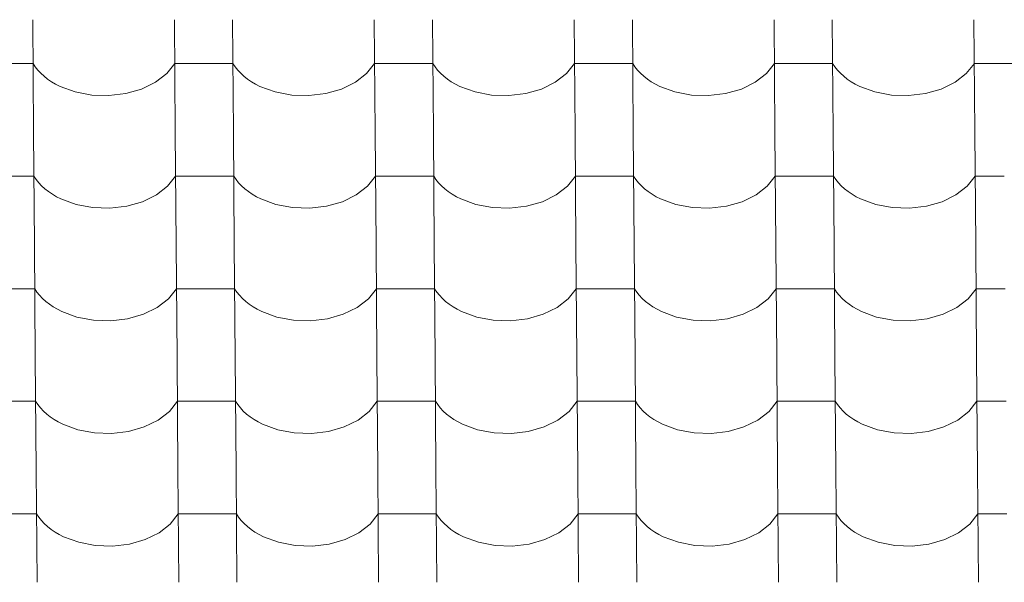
# Model space of a CAD drawing. Header units: millimetres. Extents: x -27785 to 104762, y -947 to 11132.
# Tile 142 of 146: x -1727 to -914, y 8527 to 8991. Entities that reach past the tile are written whole.
import ezdxf

# ---------------------------------------------------------------- set-up
doc = ezdxf.new("R2010")
doc.units = ezdxf.units.MM
doc.header["$MEASUREMENT"] = 0
doc.layers.add('POHLED JIŽNÍ_1_Bourané_Výplně - Povrchové', color=7, linetype='Continuous')
doc.layers.add('POHLED JIŽNÍ_1_Konstrukce - nosné', color=7, linetype='Continuous')

# ---------------------------------------------------------------- blocks, each defined once
blk = doc.blocks.new('*X2', base_point=(-29303.7, -27473.93))
at = {"layer": 'POHLED JIŽNÍ_1_Bourané_Výplně - Povrchové', "color": 7, "linetype": 'Continuous', "lineweight": 13}
for p, q in [((-1716.34, 8991.3), (-1715.62, 8898.62)), ((-1599.38, 8991.3), (-1598.66, 8898.62)), ((-1551.35, 8991.3), (-1550.62, 8898.62)), ((-1434.38, 8991.3), (-1433.66, 8898.62)), ((-1386.35, 8991.3), (-1385.63, 8898.62)), ((-1269.39, 8991.3), (-1268.67, 8898.62)), ((-1221.35, 8991.3), (-1220.63, 8898.62)), ((-1104.39, 8991.3), (-1103.67, 8898.62)), ((-1056.36, 8991.3), (-1055.64, 8898.62)), ((-939.4, 8991.3), (-938.67, 8898.62)), ((-1716.06, 8955.14), (-1740.08, 8955.14)), ((-1716.06, 8955.14), (-1714.21, 8952.35)), ((-1714.21, 8952.35), (-1712.07, 8949.65)), ((-1712.07, 8949.65), (-1709.64, 8947.06)), ((-1605.7, 8946.75), (-1599.1, 8955.14)), ((-1575.08, 8955.14), (-1599.1, 8955.14)), ((-1551.06, 8955.14), (-1575.08, 8955.14)), ((-1551.06, 8955.14), (-1549.22, 8952.35)), ((-1549.22, 8952.35), (-1547.08, 8949.65)), ((-1547.08, 8949.65), (-1544.65, 8947.06)), ((-1440.71, 8946.75), (-1434.1, 8955.14)), ((-1410.09, 8955.14), (-1434.1, 8955.14)), ((-1386.07, 8955.14), (-1410.09, 8955.14)), ((-1386.07, 8955.14), (-1384.22, 8952.35)), ((-1384.22, 8952.35), (-1382.08, 8949.65)), ((-1382.08, 8949.65), (-1379.65, 8947.06)), ((-1275.71, 8946.75), (-1269.11, 8955.14)), ((-1245.09, 8955.14), (-1269.11, 8955.14)), ((-1221.07, 8955.14), (-1245.09, 8955.14)), ((-1221.07, 8955.14), (-1219.23, 8952.35)), ((-1219.23, 8952.35), (-1217.08, 8949.65)), ((-1217.08, 8949.65), (-1214.66, 8947.06)), ((-1110.71, 8946.75), (-1104.11, 8955.14)), ((-1080.09, 8955.14), (-1104.11, 8955.14)), ((-1056.08, 8955.14), (-1080.09, 8955.14)), ((-1056.08, 8955.14), (-1054.23, 8952.35)), ((-1054.23, 8952.35), (-1052.09, 8949.65)), ((-1052.09, 8949.65), (-1049.66, 8947.06)), ((-945.72, 8946.75), (-939.11, 8955.14)), ((-915.1, 8955.14), (-939.11, 8955.14)), ((-891.08, 8955.14), (-915.1, 8955.14)), ((-1709.64, 8947.06), (-1706.94, 8944.6)), ((-1706.94, 8944.6), (-1703.99, 8942.27)), ((-1703.99, 8942.27), (-1700.78, 8940.09)), ((-1700.78, 8940.09), (-1697.36, 8938.07)), ((-1626.39, 8933.99), (-1614.96, 8939.58)), ((-1614.96, 8939.58), (-1605.7, 8946.75)), ((-1544.65, 8947.06), (-1541.95, 8944.6)), ((-1541.95, 8944.6), (-1538.99, 8942.27)), ((-1538.99, 8942.27), (-1535.79, 8940.09)), ((-1535.79, 8940.09), (-1532.36, 8938.07)), ((-1461.39, 8933.99), (-1449.96, 8939.58)), ((-1449.96, 8939.58), (-1440.71, 8946.75)), ((-1379.65, 8947.06), (-1376.95, 8944.6)), ((-1376.95, 8944.6), (-1373.99, 8942.27)), ((-1373.99, 8942.27), (-1370.79, 8940.09)), ((-1370.79, 8940.09), (-1367.36, 8938.07)), ((-1296.4, 8933.99), (-1284.96, 8939.58)), ((-1284.96, 8939.58), (-1275.71, 8946.75)), ((-1214.66, 8947.06), (-1211.96, 8944.6)), ((-1211.96, 8944.6), (-1209, 8942.27)), ((-1209, 8942.27), (-1205.8, 8940.09)), ((-1205.8, 8940.09), (-1202.37, 8938.07)), ((-1131.4, 8933.99), (-1119.97, 8939.58)), ((-1119.97, 8939.58), (-1110.71, 8946.75)), ((-1049.66, 8947.06), (-1046.96, 8944.6)), ((-1046.96, 8944.6), (-1044, 8942.27)), ((-1044, 8942.27), (-1040.8, 8940.09)), ((-1040.8, 8940.09), (-1037.37, 8938.07)), ((-966.4, 8933.99), (-954.97, 8939.58)), ((-954.97, 8939.58), (-945.72, 8946.75)), ((-1697.36, 8938.07), (-1693.72, 8936.23)), ((-1693.72, 8936.23), (-1681.24, 8931.65)), ((-1681.24, 8931.65), (-1667.56, 8929.07)), ((-1639.42, 8930.27), (-1626.39, 8933.99)), ((-1532.36, 8938.07), (-1528.72, 8936.23)), ((-1528.72, 8936.23), (-1516.25, 8931.65)), ((-1516.25, 8931.65), (-1502.57, 8929.07)), ((-1474.42, 8930.27), (-1461.39, 8933.99)), ((-1367.36, 8938.07), (-1363.73, 8936.23)), ((-1363.73, 8936.23), (-1351.25, 8931.65)), ((-1351.25, 8931.65), (-1337.57, 8929.07)), ((-1309.43, 8930.27), (-1296.4, 8933.99)), ((-1202.37, 8938.07), (-1198.73, 8936.23)), ((-1198.73, 8936.23), (-1186.25, 8931.65)), ((-1186.25, 8931.65), (-1172.57, 8929.07)), ((-1144.43, 8930.27), (-1131.4, 8933.99)), ((-1037.37, 8938.07), (-1033.74, 8936.23)), ((-1033.74, 8936.23), (-1021.26, 8931.65)), ((-1021.26, 8931.65), (-1007.58, 8929.07)), ((-979.43, 8930.27), (-966.4, 8933.99)), ((-1667.56, 8929.07), (-1653.38, 8928.6)), ((-1653.38, 8928.6), (-1639.42, 8930.27)), ((-1502.57, 8929.07), (-1488.38, 8928.6)), ((-1488.38, 8928.6), (-1474.42, 8930.27)), ((-1337.57, 8929.07), (-1323.39, 8928.6)), ((-1323.39, 8928.6), (-1309.43, 8930.27)), ((-1172.57, 8929.07), (-1158.39, 8928.6)), ((-1158.39, 8928.6), (-1144.43, 8930.27)), ((-1007.58, 8929.07), (-993.4, 8928.6)), ((-993.4, 8928.6), (-979.43, 8930.27)), ((-1715.62, 8898.29), (-1714.9, 8805.61)), ((-1598.66, 8898.29), (-1597.94, 8805.61)), ((-1550.62, 8898.29), (-1549.9, 8805.61)), ((-1433.66, 8898.29), (-1432.94, 8805.61)), ((-1385.63, 8898.29), (-1384.9, 8805.61)), ((-1268.66, 8898.29), (-1267.94, 8805.61)), ((-1220.63, 8898.29), (-1219.91, 8805.61)), ((-1103.67, 8898.29), (-1102.95, 8805.61)), ((-1055.63, 8898.29), (-1054.91, 8805.61)), ((-938.67, 8898.29), (-937.95, 8805.61)), ((-1715.34, 8862.13), (-1739.35, 8862.13)), ((-1715.34, 8862.13), (-1713.49, 8859.34)), ((-1713.49, 8859.34), (-1711.35, 8856.64)), ((-1604.98, 8853.74), (-1598.37, 8862.13)), ((-1574.36, 8862.13), (-1598.37, 8862.13)), ((-1550.34, 8862.13), (-1574.36, 8862.13)), ((-1550.34, 8862.13), (-1548.49, 8859.34)), ((-1548.49, 8859.34), (-1546.35, 8856.64)), ((-1439.98, 8853.74), (-1433.38, 8862.13)), ((-1409.36, 8862.13), (-1433.38, 8862.13)), ((-1385.34, 8862.13), (-1409.36, 8862.13)), ((-1385.34, 8862.13), (-1383.5, 8859.34)), ((-1383.5, 8859.34), (-1381.36, 8856.64)), ((-1274.99, 8853.74), (-1268.38, 8862.13)), ((-1244.37, 8862.13), (-1268.38, 8862.13)), ((-1220.35, 8862.13), (-1244.37, 8862.13)), ((-1220.35, 8862.13), (-1218.5, 8859.34)), ((-1218.5, 8859.34), (-1216.36, 8856.64)), ((-1109.99, 8853.74), (-1103.39, 8862.13)), ((-1079.37, 8862.13), (-1103.39, 8862.13)), ((-1055.35, 8862.13), (-1079.37, 8862.13)), ((-1055.35, 8862.13), (-1053.51, 8859.34)), ((-1053.51, 8859.34), (-1051.36, 8856.64)), ((-944.99, 8853.74), (-938.39, 8862.13)), ((-914.37, 8862.13), (-938.39, 8862.13)), ((-1711.35, 8856.64), (-1708.92, 8854.05)), ((-1708.92, 8854.05), (-1706.22, 8851.59)), ((-1706.22, 8851.59), (-1703.26, 8849.26)), ((-1614.23, 8846.57), (-1604.98, 8853.74)), ((-1546.35, 8856.64), (-1543.93, 8854.05)), ((-1543.93, 8854.05), (-1541.22, 8851.59)), ((-1541.22, 8851.59), (-1538.27, 8849.26)), ((-1449.24, 8846.57), (-1439.98, 8853.74)), ((-1381.36, 8856.64), (-1378.93, 8854.05)), ((-1378.93, 8854.05), (-1376.23, 8851.59)), ((-1376.23, 8851.59), (-1373.27, 8849.26)), ((-1284.24, 8846.57), (-1274.99, 8853.74)), ((-1216.36, 8856.64), (-1213.93, 8854.05)), ((-1213.93, 8854.05), (-1211.23, 8851.59)), ((-1211.23, 8851.59), (-1208.27, 8849.26)), ((-1119.24, 8846.57), (-1109.99, 8853.74)), ((-1051.36, 8856.64), (-1048.94, 8854.05)), ((-1048.94, 8854.05), (-1046.24, 8851.59)), ((-1046.24, 8851.59), (-1043.28, 8849.26)), ((-954.25, 8846.57), (-944.99, 8853.74)), ((-1703.26, 8849.26), (-1700.06, 8847.08)), ((-1700.06, 8847.08), (-1696.63, 8845.07)), ((-1696.63, 8845.07), (-1693, 8843.22)), ((-1693, 8843.22), (-1680.52, 8838.64)), ((-1625.66, 8840.98), (-1614.23, 8846.57)), ((-1538.27, 8849.26), (-1535.06, 8847.08)), ((-1535.06, 8847.08), (-1531.64, 8845.07)), ((-1531.64, 8845.07), (-1528, 8843.22)), ((-1528, 8843.22), (-1515.52, 8838.64)), ((-1460.67, 8840.98), (-1449.24, 8846.57)), ((-1373.27, 8849.26), (-1370.07, 8847.08)), ((-1370.07, 8847.08), (-1366.64, 8845.07)), ((-1366.64, 8845.07), (-1363.01, 8843.22)), ((-1363.01, 8843.22), (-1350.53, 8838.64)), ((-1295.67, 8840.98), (-1284.24, 8846.57)), ((-1208.27, 8849.26), (-1205.07, 8847.08)), ((-1205.07, 8847.08), (-1201.64, 8845.07)), ((-1201.64, 8845.07), (-1198.01, 8843.22)), ((-1198.01, 8843.22), (-1185.53, 8838.64)), ((-1130.68, 8840.98), (-1119.24, 8846.57)), ((-1043.28, 8849.26), (-1040.08, 8847.08)), ((-1040.08, 8847.08), (-1036.65, 8845.07)), ((-1036.65, 8845.07), (-1033.01, 8843.22)), ((-1033.01, 8843.22), (-1020.53, 8838.64)), ((-965.68, 8840.98), (-954.25, 8846.57)), ((-1680.52, 8838.64), (-1666.84, 8836.06)), ((-1666.84, 8836.06), (-1652.66, 8835.59)), ((-1652.66, 8835.59), (-1638.69, 8837.26)), ((-1638.69, 8837.26), (-1625.66, 8840.98)), ((-1515.52, 8838.64), (-1501.84, 8836.06)), ((-1501.84, 8836.06), (-1487.66, 8835.59)), ((-1487.66, 8835.59), (-1473.7, 8837.26)), ((-1473.7, 8837.26), (-1460.67, 8840.98)), ((-1350.53, 8838.64), (-1336.85, 8836.06)), ((-1336.85, 8836.06), (-1322.66, 8835.59)), ((-1322.66, 8835.59), (-1308.7, 8837.26)), ((-1308.7, 8837.26), (-1295.67, 8840.98)), ((-1185.53, 8838.64), (-1171.85, 8836.06)), ((-1171.85, 8836.06), (-1157.67, 8835.59)), ((-1157.67, 8835.59), (-1143.71, 8837.26)), ((-1143.71, 8837.26), (-1130.68, 8840.98)), ((-1020.53, 8838.64), (-1006.86, 8836.06)), ((-1006.86, 8836.06), (-992.67, 8835.59)), ((-992.67, 8835.59), (-978.71, 8837.26)), ((-978.71, 8837.26), (-965.68, 8840.98)), ((-1714.89, 8805.28), (-1714.17, 8712.6)), ((-1597.93, 8805.28), (-1597.21, 8712.6)), ((-1549.9, 8805.28), (-1549.18, 8712.6)), ((-1432.94, 8805.28), (-1432.22, 8712.6)), ((-1384.9, 8805.28), (-1384.18, 8712.6)), ((-1267.94, 8805.28), (-1267.22, 8712.6)), ((-1219.91, 8805.28), (-1219.19, 8712.6)), ((-1102.94, 8805.28), (-1102.22, 8712.6)), ((-1054.91, 8805.28), (-1054.19, 8712.6)), ((-937.95, 8805.28), (-937.23, 8712.6)), ((-1714.61, 8769.12), (-1738.63, 8769.12)), ((-1714.61, 8769.12), (-1712.77, 8766.33)), ((-1604.25, 8760.73), (-1597.65, 8769.12)), ((-1573.63, 8769.12), (-1597.65, 8769.12)), ((-1549.62, 8769.12), (-1573.63, 8769.12)), ((-1549.62, 8769.12), (-1547.77, 8766.33)), ((-1439.26, 8760.73), (-1432.66, 8769.12)), ((-1408.64, 8769.12), (-1432.66, 8769.12)), ((-1384.62, 8769.12), (-1408.64, 8769.12)), ((-1384.62, 8769.12), (-1382.78, 8766.33)), ((-1274.26, 8760.73), (-1267.66, 8769.12)), ((-1243.64, 8769.12), (-1267.66, 8769.12)), ((-1219.63, 8769.12), (-1243.64, 8769.12)), ((-1219.63, 8769.12), (-1217.78, 8766.33)), ((-1109.27, 8760.73), (-1102.66, 8769.12)), ((-1078.65, 8769.12), (-1102.66, 8769.12)), ((-1054.63, 8769.12), (-1078.65, 8769.12)), ((-1054.63, 8769.12), (-1052.78, 8766.33)), ((-944.27, 8760.73), (-937.67, 8769.12)), ((-913.65, 8769.12), (-937.67, 8769.12)), ((-1712.77, 8766.33), (-1710.63, 8763.63)), ((-1710.63, 8763.63), (-1708.2, 8761.04)), ((-1708.2, 8761.04), (-1705.5, 8758.58)), ((-1613.51, 8753.56), (-1604.25, 8760.73)), ((-1547.77, 8766.33), (-1545.63, 8763.63)), ((-1545.63, 8763.63), (-1543.2, 8761.04)), ((-1543.2, 8761.04), (-1540.5, 8758.58)), ((-1448.51, 8753.56), (-1439.26, 8760.73)), ((-1382.78, 8766.33), (-1380.63, 8763.63)), ((-1380.63, 8763.63), (-1378.21, 8761.04)), ((-1378.21, 8761.04), (-1375.51, 8758.58)), ((-1283.52, 8753.56), (-1274.26, 8760.73)), ((-1217.78, 8766.33), (-1215.64, 8763.63)), ((-1215.64, 8763.63), (-1213.21, 8761.04)), ((-1213.21, 8761.04), (-1210.51, 8758.58)), ((-1118.52, 8753.56), (-1109.27, 8760.73)), ((-1052.78, 8766.33), (-1050.64, 8763.63)), ((-1050.64, 8763.63), (-1048.21, 8761.04)), ((-1048.21, 8761.04), (-1045.51, 8758.58)), ((-953.52, 8753.56), (-944.27, 8760.73)), ((-1705.5, 8758.58), (-1702.54, 8756.25)), ((-1702.54, 8756.25), (-1699.34, 8754.07)), ((-1699.34, 8754.07), (-1695.91, 8752.06)), ((-1624.94, 8747.97), (-1613.51, 8753.56)), ((-1540.5, 8758.58), (-1537.54, 8756.25)), ((-1537.54, 8756.25), (-1534.34, 8754.07)), ((-1534.34, 8754.07), (-1530.91, 8752.06)), ((-1459.95, 8747.97), (-1448.51, 8753.56)), ((-1375.51, 8758.58), (-1372.55, 8756.25)), ((-1372.55, 8756.25), (-1369.34, 8754.07)), ((-1369.34, 8754.07), (-1365.92, 8752.06)), ((-1294.95, 8747.97), (-1283.52, 8753.56)), ((-1210.51, 8758.58), (-1207.55, 8756.25)), ((-1207.55, 8756.25), (-1204.35, 8754.07)), ((-1204.35, 8754.07), (-1200.92, 8752.06)), ((-1129.95, 8747.97), (-1118.52, 8753.56)), ((-1045.51, 8758.58), (-1042.55, 8756.25)), ((-1042.55, 8756.25), (-1039.35, 8754.07)), ((-1039.35, 8754.07), (-1035.93, 8752.06)), ((-964.96, 8747.97), (-953.52, 8753.56)), ((-1695.91, 8752.06), (-1692.27, 8750.21)), ((-1692.27, 8750.21), (-1679.79, 8745.64)), ((-1679.79, 8745.64), (-1666.12, 8743.05)), ((-1637.97, 8744.25), (-1624.94, 8747.97)), ((-1530.91, 8752.06), (-1527.28, 8750.21)), ((-1527.28, 8750.21), (-1514.8, 8745.64)), ((-1514.8, 8745.64), (-1501.12, 8743.05)), ((-1472.98, 8744.25), (-1459.95, 8747.97)), ((-1365.92, 8752.06), (-1362.28, 8750.21)), ((-1362.28, 8750.21), (-1349.8, 8745.64)), ((-1349.8, 8745.64), (-1336.12, 8743.05)), ((-1307.98, 8744.25), (-1294.95, 8747.97)), ((-1200.92, 8752.06), (-1197.29, 8750.21)), ((-1197.29, 8750.21), (-1184.81, 8745.64)), ((-1184.81, 8745.64), (-1171.13, 8743.05)), ((-1142.98, 8744.25), (-1129.95, 8747.97)), ((-1035.93, 8752.06), (-1032.29, 8750.21)), ((-1032.29, 8750.21), (-1019.81, 8745.64)), ((-1019.81, 8745.64), (-1006.13, 8743.05)), ((-977.99, 8744.25), (-964.96, 8747.97)), ((-1666.12, 8743.05), (-1651.93, 8742.58)), ((-1651.93, 8742.58), (-1637.97, 8744.25)), ((-1501.12, 8743.05), (-1486.94, 8742.58)), ((-1486.94, 8742.58), (-1472.98, 8744.25)), ((-1336.12, 8743.05), (-1321.94, 8742.58)), ((-1321.94, 8742.58), (-1307.98, 8744.25)), ((-1171.13, 8743.05), (-1156.95, 8742.58)), ((-1156.95, 8742.58), (-1142.98, 8744.25)), ((-1006.13, 8743.05), (-991.95, 8742.58)), ((-991.95, 8742.58), (-977.99, 8744.25)), ((-1714.17, 8712.27), (-1713.45, 8619.59)), ((-1597.21, 8712.27), (-1596.49, 8619.59)), ((-1549.17, 8712.27), (-1548.45, 8619.59)), ((-1432.21, 8712.27), (-1431.49, 8619.59)), ((-1384.18, 8712.27), (-1383.46, 8619.59)), ((-1267.22, 8712.27), (-1266.5, 8619.59)), ((-1219.18, 8712.27), (-1218.46, 8619.59)), ((-1102.22, 8712.27), (-1101.5, 8619.59)), ((-1054.19, 8712.27), (-1053.47, 8619.59)), ((-937.22, 8712.27), (-936.5, 8619.59)), ((-1713.89, 8676.11), (-1737.91, 8676.11)), ((-1713.89, 8676.11), (-1712.04, 8673.32)), ((-1712.04, 8673.32), (-1709.9, 8670.62)), ((-1603.53, 8667.73), (-1596.93, 8676.11)), ((-1572.91, 8676.11), (-1596.93, 8676.11)), ((-1548.89, 8676.11), (-1572.91, 8676.11)), ((-1548.89, 8676.11), (-1547.05, 8673.32)), ((-1547.05, 8673.32), (-1544.91, 8670.62)), ((-1438.53, 8667.73), (-1431.93, 8676.11)), ((-1407.91, 8676.11), (-1431.93, 8676.11)), ((-1383.9, 8676.11), (-1407.91, 8676.11)), ((-1383.9, 8676.11), (-1382.05, 8673.32)), ((-1382.05, 8673.32), (-1379.91, 8670.62)), ((-1273.54, 8667.73), (-1266.94, 8676.11)), ((-1242.92, 8676.11), (-1266.94, 8676.11)), ((-1218.9, 8676.11), (-1242.92, 8676.11)), ((-1218.9, 8676.11), (-1217.06, 8673.32)), ((-1217.06, 8673.32), (-1214.91, 8670.62)), ((-1108.54, 8667.73), (-1101.94, 8676.11)), ((-1077.92, 8676.11), (-1101.94, 8676.11)), ((-1053.91, 8676.11), (-1077.92, 8676.11)), ((-1053.91, 8676.11), (-1052.06, 8673.32)), ((-1052.06, 8673.32), (-1049.92, 8670.62)), ((-943.55, 8667.73), (-936.94, 8676.11)), ((-912.93, 8676.11), (-936.94, 8676.11)), ((-1709.9, 8670.62), (-1707.47, 8668.03)), ((-1707.47, 8668.03), (-1704.77, 8665.57)), ((-1704.77, 8665.57), (-1701.81, 8663.24)), ((-1701.81, 8663.24), (-1698.61, 8661.07)), ((-1612.78, 8660.55), (-1603.53, 8667.73)), ((-1544.91, 8670.62), (-1542.48, 8668.03)), ((-1542.48, 8668.03), (-1539.78, 8665.57)), ((-1539.78, 8665.57), (-1536.82, 8663.24)), ((-1536.82, 8663.24), (-1533.62, 8661.07)), ((-1447.79, 8660.55), (-1438.53, 8667.73)), ((-1379.91, 8670.62), (-1377.48, 8668.03)), ((-1377.48, 8668.03), (-1374.78, 8665.57)), ((-1374.78, 8665.57), (-1371.82, 8663.24)), ((-1371.82, 8663.24), (-1368.62, 8661.07)), ((-1282.79, 8660.55), (-1273.54, 8667.73)), ((-1214.91, 8670.62), (-1212.49, 8668.03)), ((-1212.49, 8668.03), (-1209.79, 8665.57)), ((-1209.79, 8665.57), (-1206.83, 8663.24)), ((-1206.83, 8663.24), (-1203.63, 8661.07)), ((-1117.8, 8660.55), (-1108.54, 8667.73)), ((-1049.92, 8670.62), (-1047.49, 8668.03)), ((-1047.49, 8668.03), (-1044.79, 8665.57)), ((-1044.79, 8665.57), (-1041.83, 8663.24)), ((-1041.83, 8663.24), (-1038.63, 8661.07)), ((-952.8, 8660.55), (-943.55, 8667.73)), ((-1698.61, 8661.07), (-1695.19, 8659.05)), ((-1695.19, 8659.05), (-1691.55, 8657.2)), ((-1691.55, 8657.2), (-1679.07, 8652.63)), ((-1624.22, 8654.96), (-1612.78, 8660.55)), ((-1533.62, 8661.07), (-1530.19, 8659.05)), ((-1530.19, 8659.05), (-1526.55, 8657.2)), ((-1526.55, 8657.2), (-1514.07, 8652.63)), ((-1459.22, 8654.96), (-1447.79, 8660.55)), ((-1368.62, 8661.07), (-1365.19, 8659.05)), ((-1365.19, 8659.05), (-1361.56, 8657.2)), ((-1361.56, 8657.2), (-1349.08, 8652.63)), ((-1294.23, 8654.96), (-1282.79, 8660.55)), ((-1203.63, 8661.07), (-1200.2, 8659.05)), ((-1200.2, 8659.05), (-1196.56, 8657.2)), ((-1196.56, 8657.2), (-1184.08, 8652.63)), ((-1129.23, 8654.96), (-1117.8, 8660.55)), ((-1038.63, 8661.07), (-1035.2, 8659.05)), ((-1035.2, 8659.05), (-1031.57, 8657.2)), ((-1031.57, 8657.2), (-1019.09, 8652.63)), ((-964.23, 8654.96), (-952.8, 8660.55)), ((-1679.07, 8652.63), (-1665.39, 8650.04)), ((-1665.39, 8650.04), (-1651.21, 8649.57)), ((-1651.21, 8649.57), (-1637.25, 8651.24)), ((-1637.25, 8651.24), (-1624.22, 8654.96)), ((-1514.07, 8652.63), (-1500.4, 8650.04)), ((-1500.4, 8650.04), (-1486.21, 8649.57)), ((-1486.21, 8649.57), (-1472.25, 8651.24)), ((-1472.25, 8651.24), (-1459.22, 8654.96)), ((-1349.08, 8652.63), (-1335.4, 8650.04)), ((-1335.4, 8650.04), (-1321.22, 8649.57)), ((-1321.22, 8649.57), (-1307.26, 8651.24)), ((-1307.26, 8651.24), (-1294.23, 8654.96)), ((-1184.08, 8652.63), (-1170.4, 8650.04)), ((-1170.4, 8650.04), (-1156.22, 8649.57)), ((-1156.22, 8649.57), (-1142.26, 8651.24)), ((-1142.26, 8651.24), (-1129.23, 8654.96)), ((-1019.09, 8652.63), (-1005.41, 8650.04)), ((-1005.41, 8650.04), (-991.23, 8649.57)), ((-991.23, 8649.57), (-977.26, 8651.24)), ((-977.26, 8651.24), (-964.23, 8654.96)), ((-1713.45, 8619.26), (-1712.73, 8526.58)), ((-1596.49, 8619.26), (-1595.76, 8526.58)), ((-1548.45, 8619.26), (-1547.73, 8526.58)), ((-1431.49, 8619.26), (-1430.77, 8526.58)), ((-1383.46, 8619.26), (-1382.73, 8526.58)), ((-1266.49, 8619.26), (-1265.77, 8526.58)), ((-1218.46, 8619.26), (-1217.74, 8526.58)), ((-1101.5, 8619.26), (-1100.78, 8526.58)), ((-1053.46, 8619.26), (-1052.74, 8526.58)), ((-936.5, 8619.26), (-935.78, 8526.58)), ((-1713.17, 8583.1), (-1737.18, 8583.1)), ((-1713.17, 8583.1), (-1711.32, 8580.31)), ((-1602.81, 8574.72), (-1596.2, 8583.1)), ((-1572.19, 8583.1), (-1596.2, 8583.1)), ((-1548.17, 8583.1), (-1572.19, 8583.1)), ((-1548.17, 8583.1), (-1546.32, 8580.31)), ((-1437.81, 8574.72), (-1431.21, 8583.1)), ((-1407.19, 8583.1), (-1431.21, 8583.1)), ((-1383.17, 8583.1), (-1407.19, 8583.1)), ((-1383.17, 8583.1), (-1381.33, 8580.31)), ((-1272.81, 8574.72), (-1266.21, 8583.1)), ((-1242.19, 8583.1), (-1266.21, 8583.1)), ((-1218.18, 8583.1), (-1242.19, 8583.1)), ((-1218.18, 8583.1), (-1216.33, 8580.31)), ((-1107.82, 8574.72), (-1101.22, 8583.1)), ((-1077.2, 8583.1), (-1101.22, 8583.1)), ((-1053.18, 8583.1), (-1077.2, 8583.1)), ((-1053.18, 8583.1), (-1051.34, 8580.31)), ((-942.82, 8574.72), (-936.22, 8583.1)), ((-912.2, 8583.1), (-936.22, 8583.1)), ((-1711.32, 8580.31), (-1709.18, 8577.61)), ((-1709.18, 8577.61), (-1706.75, 8575.03)), ((-1706.75, 8575.03), (-1704.05, 8572.56)), ((-1612.06, 8567.54), (-1602.81, 8574.72)), ((-1546.32, 8580.31), (-1544.18, 8577.61)), ((-1544.18, 8577.61), (-1541.75, 8575.03)), ((-1541.75, 8575.03), (-1539.05, 8572.56)), ((-1447.06, 8567.54), (-1437.81, 8574.72)), ((-1381.33, 8580.31), (-1379.19, 8577.61)), ((-1379.19, 8577.61), (-1376.76, 8575.03)), ((-1376.76, 8575.03), (-1374.06, 8572.56)), ((-1282.07, 8567.54), (-1272.81, 8574.72)), ((-1216.33, 8580.31), (-1214.19, 8577.61)), ((-1214.19, 8577.61), (-1211.76, 8575.03)), ((-1211.76, 8575.03), (-1209.06, 8572.56)), ((-1117.07, 8567.54), (-1107.82, 8574.72)), ((-1051.34, 8580.31), (-1049.19, 8577.61)), ((-1049.19, 8577.61), (-1046.77, 8575.03)), ((-1046.77, 8575.03), (-1044.07, 8572.56)), ((-952.08, 8567.54), (-942.82, 8574.72)), ((-1704.05, 8572.56), (-1701.09, 8570.24)), ((-1701.09, 8570.24), (-1697.89, 8568.06)), ((-1697.89, 8568.06), (-1694.46, 8566.04)), ((-1694.46, 8566.04), (-1690.83, 8564.19)), ((-1623.49, 8561.95), (-1612.06, 8567.54)), ((-1539.05, 8572.56), (-1536.1, 8570.24)), ((-1536.1, 8570.24), (-1532.89, 8568.06)), ((-1532.89, 8568.06), (-1529.47, 8566.04)), ((-1529.47, 8566.04), (-1525.83, 8564.19)), ((-1458.5, 8561.95), (-1447.06, 8567.54)), ((-1374.06, 8572.56), (-1371.1, 8570.24)), ((-1371.1, 8570.24), (-1367.9, 8568.06)), ((-1367.9, 8568.06), (-1364.47, 8566.04)), ((-1364.47, 8566.04), (-1360.83, 8564.19)), ((-1293.5, 8561.95), (-1282.07, 8567.54)), ((-1209.06, 8572.56), (-1206.1, 8570.24)), ((-1206.1, 8570.24), (-1202.9, 8568.06)), ((-1202.9, 8568.06), (-1199.47, 8566.04)), ((-1199.47, 8566.04), (-1195.84, 8564.19)), ((-1128.51, 8561.95), (-1117.07, 8567.54)), ((-1044.07, 8572.56), (-1041.11, 8570.24)), ((-1041.11, 8570.24), (-1037.91, 8568.06)), ((-1037.91, 8568.06), (-1034.48, 8566.04)), ((-1034.48, 8566.04), (-1030.84, 8564.19)), ((-963.51, 8561.95), (-952.08, 8567.54)), ((-1690.83, 8564.19), (-1678.35, 8559.62)), ((-1678.35, 8559.62), (-1664.67, 8557.03)), ((-1650.49, 8556.56), (-1636.52, 8558.23)), ((-1636.52, 8558.23), (-1623.49, 8561.95)), ((-1525.83, 8564.19), (-1513.35, 8559.62)), ((-1513.35, 8559.62), (-1499.67, 8557.03)), ((-1485.49, 8556.56), (-1471.53, 8558.23)), ((-1471.53, 8558.23), (-1458.5, 8561.95)), ((-1360.83, 8564.19), (-1348.36, 8559.62)), ((-1348.36, 8559.62), (-1334.68, 8557.03)), ((-1320.49, 8556.56), (-1306.53, 8558.23)), ((-1306.53, 8558.23), (-1293.5, 8561.95)), ((-1195.84, 8564.19), (-1183.36, 8559.62)), ((-1183.36, 8559.62), (-1169.68, 8557.03)), ((-1155.5, 8556.56), (-1141.54, 8558.23)), ((-1141.54, 8558.23), (-1128.51, 8561.95)), ((-1030.84, 8564.19), (-1018.36, 8559.62)), ((-1018.36, 8559.62), (-1004.68, 8557.03)), ((-990.5, 8556.56), (-976.54, 8558.23)), ((-976.54, 8558.23), (-963.51, 8561.95)), ((-1664.67, 8557.03), (-1650.49, 8556.56)), ((-1499.67, 8557.03), (-1485.49, 8556.56)), ((-1334.68, 8557.03), (-1320.49, 8556.56)), ((-1169.68, 8557.03), (-1155.5, 8556.56)), ((-1004.68, 8557.03), (-990.5, 8556.56))]:
    blk.add_line(p, q, dxfattribs=at)

msp = doc.modelspace()

# ---------------------------------------------------------------- block references
at = {"layer": 'POHLED JIŽNÍ_1_Konstrukce - nosné', "color": 9, "linetype": 'Continuous', "lineweight": 13}
msp.add_blockref('*X2', (-29303.7, -27473.93), dxfattribs=at)

doc.saveas('drawing.dxf')
